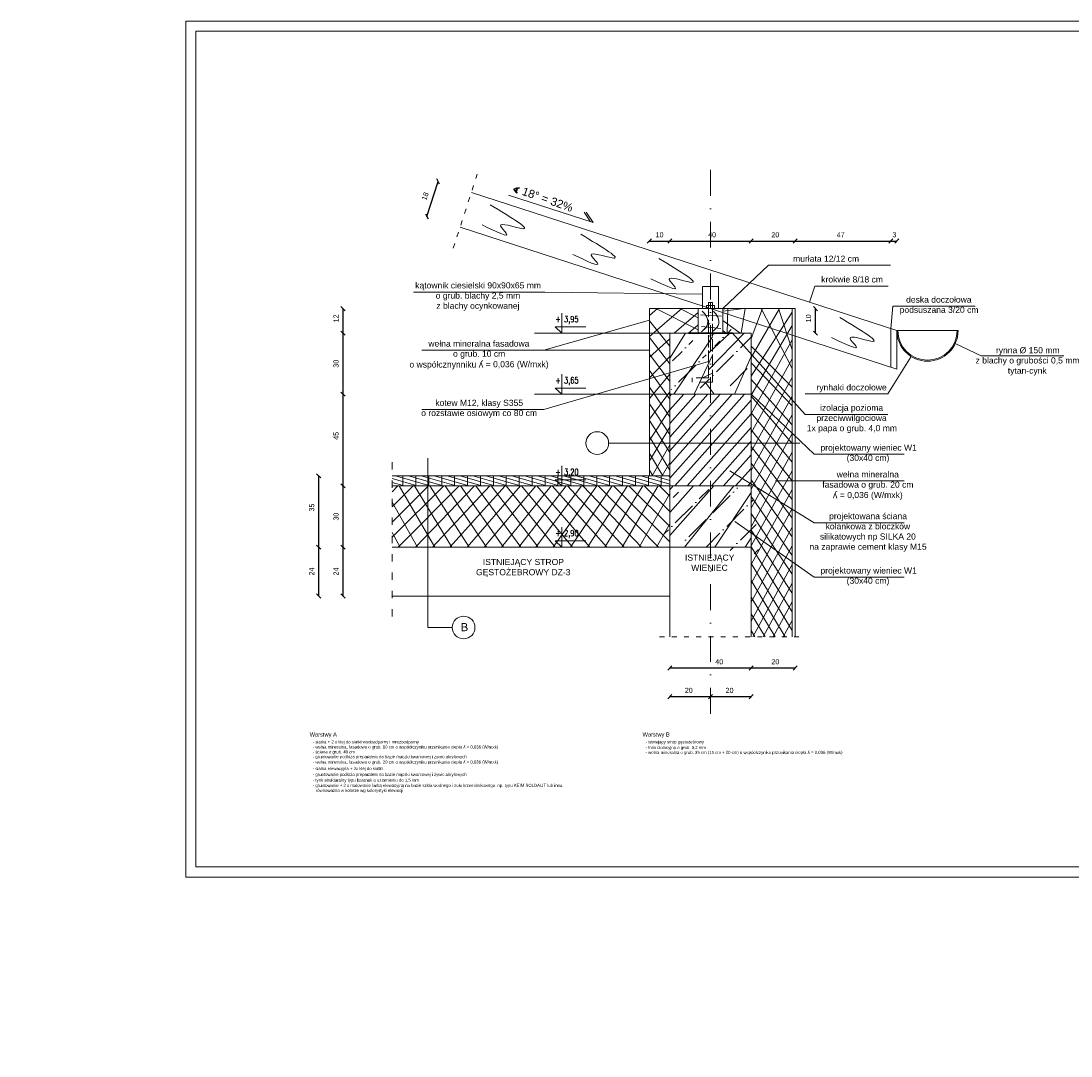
# Model space of a CAD drawing. Header units: millimetres. Extents: x 6197 to 108098, y 4257 to 29730.
# Tile 131 of 148: x 43193 to 48346, y 8067 to 13145. Entities that reach past the tile are written whole.
import ezdxf

# ---------------------------------------------------------------- set-up
doc = ezdxf.new("R2010")
doc.units = ezdxf.units.MM
for name, pattern in [('ACAD_ISO02W100', [15, 12, -3]), ('ACAD_ISO03W100', [30, 12, -18]), ('DASHDOTX2', [50.8, 25.4, -12.7, 0, -12.7])]:
    doc.linetypes.add(name, pattern=pattern)
doc.layers.add('&_opisy_100', color=51, linetype='Continuous', lineweight=20)
doc.layers.add('R-TAB', color=1, linetype='Continuous')
doc.styles.add('Romans', font='romans.shx', dxfattribs={"width": 0.75})
doc.styles.get("Standard").update_dxf_attribs({"font": 'arial.ttf'})
doc.dimstyles.new('ISO-25', dxfattribs={"dimtxt": 2.5, "dimasz": 2.5, "dimexe": 1.25, "dimexo": 0.625, "dimtad": 1, "dimtxsty": 'Standard', "dimcen": 2.5, "dimadec": 0, "dimazin": 0, "dimtfac": 1, "dimtmove": 0, "dimatfit": 3, "dimfxl": 1, "dimarcsym": 0})
pattern_1 = [(45, (-1177872385.453915, -935728447.324903), (-67.35192090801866, 67.35192090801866), []), (45, (-1177872318.101965, -935728447.324903), (-67.35192090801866, 67.35192090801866), [119.0625, -23.8125, 0, -23.8125])]
pattern_2 = [(45, (-1177872385.453915, -935728447.324903), (-44.90128060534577, 44.90128060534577), []), (135, (-1177872385.453915, -935728447.324903), (-44.90128060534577, -44.90128060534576), [])]

# ---------------------------------------------------------------- blocks, each defined once
blk = doc.blocks.new('_Oblique')
at = {"color": 0, "linetype": 'ByBlock', "lineweight": -2}
blk.add_line((-0.5, -0.5), (0.5, 0.5), dxfattribs=at)
blk = doc.blocks.new('*D1504')
at = {"color": 0, "lineweight": -2, "transparency": 16777216}
blk.add_line((44772.92772951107, 10323.81910585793), (44772.92772951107, 10563.81910585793), dxfattribs=at)
at = {"layer": 'Defpoints', "color": 0, "transparency": 16777216}
for p in [(44772.92772951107, 10563.81910585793), (45013.63304510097, 10563.81910585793), (45013.63304510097, 10323.81910585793)]:
    blk.add_point(p, dxfattribs=at)
at = {"color": 0, "lineweight": -2, "transparency": 16777216, "xscale": 20, "yscale": 20, "zscale": 20}
for p, rotation in [((44772.92772951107, 10563.81910585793), 90), ((44772.92772951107, 10323.81910585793), 270)]:
    blk.add_blockref('_Oblique', p, dxfattribs=dict(at, rotation=rotation))
at = {"color": 0, "lineweight": 20, "transparency": 16777216, "insert": (44738.74695124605, 10443.81910573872), "char_height": 25, "attachment_point": 5, "rotation": 90}
blk.add_mtext('24', dxfattribs=at)
blk = doc.blocks.new('*D1459')
at = {"color": 0, "lineweight": -2, "transparency": 16777216}
blk.add_line((44772.92773189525, 10563.81910585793), (44772.92773189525, 10863.81910585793), dxfattribs=at)
at = {"layer": 'Defpoints', "color": 0, "transparency": 16777216}
for p in [(44772.92773189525, 10863.81910585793), (45013.63304510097, 10863.81910585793), (45013.63304510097, 10563.81910585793)]:
    blk.add_point(p, dxfattribs=at)
at = {"color": 0, "lineweight": -2, "transparency": 16777216, "xscale": 20, "yscale": 20, "zscale": 20}
for p, rotation in [((44772.92773189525, 10863.81910585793), 90), ((44772.92773189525, 10563.81910585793), 270)]:
    blk.add_blockref('_Oblique', p, dxfattribs=dict(at, rotation=rotation))
at = {"color": 0, "lineweight": 20, "transparency": 16777216, "insert": (44738.74695124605, 10713.57314443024), "char_height": 25, "attachment_point": 5, "rotation": 90}
blk.add_mtext('30', dxfattribs=at)
blk = doc.blocks.new('*D1460')
at = {"color": 0, "lineweight": -2, "transparency": 16777216}
blk.add_line((44772.92773714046, 10863.81910347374), (44772.92773714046, 11313.81910585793), dxfattribs=at)
at = {"layer": 'Defpoints', "color": 0, "transparency": 16777216}
for p in [(44772.92773714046, 11313.81910585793), (46376.4961432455, 11313.81910585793), (45013.63304748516, 10863.81910347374)]:
    blk.add_point(p, dxfattribs=at)
at = {"color": 0, "lineweight": -2, "transparency": 16777216, "xscale": 20, "yscale": 20, "zscale": 20}
for p, rotation in [((44772.92773714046, 11313.81910585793), 90), ((44772.92773714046, 10863.81910347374), 270)]:
    blk.add_blockref('_Oblique', p, dxfattribs=dict(at, rotation=rotation))
at = {"color": 0, "lineweight": 20, "transparency": 16777216, "insert": (44738.74695363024, 11109.61451303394), "char_height": 25, "attachment_point": 5, "rotation": 90}
blk.add_mtext('45', dxfattribs=at)
blk = doc.blocks.new('*D1461')
at = {"color": 0, "lineweight": -2, "transparency": 16777216}
blk.add_line((44772.92773404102, 11313.81911086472), (44772.92773404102, 11613.81910573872), dxfattribs=at)
at = {"layer": 'Defpoints', "color": 0, "transparency": 16777216}
for p in [(44772.92773404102, 11613.81910573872), (46376.4961432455, 11613.81910573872), (46376.4961432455, 11313.81911086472)]:
    blk.add_point(p, dxfattribs=at)
at = {"color": 0, "lineweight": -2, "transparency": 16777216, "xscale": 20, "yscale": 20, "zscale": 20}
for p, rotation in [((44772.92773404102, 11613.81910573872), 90), ((44772.92773404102, 11313.81911086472), 270)]:
    blk.add_blockref('_Oblique', p, dxfattribs=dict(at, rotation=rotation))
at = {"color": 0, "lineweight": 20, "transparency": 16777216, "insert": (44738.74695148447, 11463.57314943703), "char_height": 25, "attachment_point": 5, "rotation": 90}
blk.add_mtext('30', dxfattribs=at)
blk = doc.blocks.new('*D1462')
at = {"color": 0, "lineweight": -2, "transparency": 16777216}
blk.add_line((44772.92773690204, 11613.81910573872), (44772.92773690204, 11733.81910585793), dxfattribs=at)
at = {"layer": 'Defpoints', "color": 0, "transparency": 16777216}
for p in [(44772.92773690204, 11733.81910585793), (46276.4961432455, 11733.81910585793), (46376.4961432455, 11613.81910573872)]:
    blk.add_point(p, dxfattribs=at)
at = {"color": 0, "lineweight": -2, "transparency": 16777216, "xscale": 20, "yscale": 20, "zscale": 20}
for p, rotation in [((44772.92773690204, 11733.81910585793), 90), ((44772.92773690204, 11613.81910573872), 270)]:
    blk.add_blockref('_Oblique', p, dxfattribs=dict(at, rotation=rotation))
at = {"color": 0, "lineweight": 20, "transparency": 16777216, "insert": (44738.74695148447, 11686.13926827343), "char_height": 25, "attachment_point": 5, "rotation": 90}
blk.add_mtext('12', dxfattribs=at)
blk = doc.blocks.new('*D1463')
at = {"color": 0, "lineweight": -2, "transparency": 16777216}
blk.add_line((44653.6033302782, 10323.81910597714), (44653.6033302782, 10563.81910585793), dxfattribs=at)
at = {"layer": 'Defpoints', "color": 0, "transparency": 16777216}
for p in [(44653.6033302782, 10563.81910585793), (45013.63304510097, 10563.81910585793), (45013.63304510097, 10323.81910597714)]:
    blk.add_point(p, dxfattribs=at)
at = {"color": 0, "lineweight": -2, "transparency": 16777216, "xscale": 20, "yscale": 20, "zscale": 20}
for p, rotation in [((44653.6033302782, 10563.81910585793), 90), ((44653.6033302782, 10323.81910597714), 270)]:
    blk.add_blockref('_Oblique', p, dxfattribs=dict(at, rotation=rotation))
at = {"color": 0, "lineweight": 20, "transparency": 16777216, "insert": (44619.42255010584, 10443.81910573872), "char_height": 25, "attachment_point": 5, "rotation": 90}
blk.add_mtext('24', dxfattribs=at)
blk = doc.blocks.new('*D1464')
at = {"color": 0, "lineweight": -2, "transparency": 16777216}
blk.add_line((44653.6033340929, 10563.81910585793), (44653.6033340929, 10913.81910585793), dxfattribs=at)
at = {"layer": 'Defpoints', "color": 0, "transparency": 16777216}
for p in [(44653.6033340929, 10913.81910585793), (45013.63304510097, 10913.81910585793), (45013.63304510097, 10563.81910585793)]:
    blk.add_point(p, dxfattribs=at)
at = {"color": 0, "lineweight": -2, "transparency": 16777216, "xscale": 20, "yscale": 20, "zscale": 20}
for p, rotation in [((44653.6033340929, 10913.81910585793), 90), ((44653.6033340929, 10563.81910585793), 270)]:
    blk.add_blockref('_Oblique', p, dxfattribs=dict(at, rotation=rotation))
at = {"color": 0, "lineweight": 20, "transparency": 16777216, "insert": (44619.42255010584, 10757.79537867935), "char_height": 25, "attachment_point": 5, "rotation": 90}
blk.add_mtext('35', dxfattribs=at)
blk = doc.blocks.new('*D1505')
at = {"color": 0, "lineweight": -2, "transparency": 16777216}
blk.add_line((45183.69552703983, 12186.36745887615), (45239.31858607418, 12357.55763202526), dxfattribs=at)
at = {"layer": 'Defpoints', "color": 0, "transparency": 16777216}
for p in [(45239.31858607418, 12357.55763202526), (45402.965426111, 12304.38555049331), (45347.34236707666, 12133.1953773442)]:
    blk.add_point(p, dxfattribs=at)
at = {"color": 0, "lineweight": -2, "transparency": 16777216, "xscale": 20, "yscale": 20, "zscale": 20}
for p, rotation in [((45239.31858607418, 12357.55763202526), 72.00000000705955), ((45183.69552703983, 12186.36745887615), 252.0000000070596)]:
    blk.add_blockref('_Oblique', p, dxfattribs=dict(at, rotation=rotation))
at = {"color": 0, "lineweight": 20, "transparency": 16777216, "insert": (45176.02853240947, 12285.30299770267), "char_height": 25, "attachment_point": 5, "rotation": 72.00000000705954}
blk.add_mtext('18', dxfattribs=at)
blk = doc.blocks.new('*D1465')
at = {"color": 0, "lineweight": -2, "transparency": 16777216}
blk.add_line((46276.49614324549, 12065.55564641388), (46376.49614324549, 12065.55564641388), dxfattribs=at)
at = {"layer": 'Defpoints', "color": 0, "transparency": 16777216}
for p in [(46376.49614324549, 12065.55564641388), (46276.49614324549, 11677.26643990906), (46376.49614324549, 11557.26643978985)]:
    blk.add_point(p, dxfattribs=at)
at = {"color": 0, "lineweight": -2, "transparency": 16777216, "xscale": 20, "yscale": 20, "zscale": 20, "rotation": 180}
blk.add_blockref('_Oblique', (46276.49614324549, 12065.55564641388), dxfattribs=at)
at = {"color": 0, "lineweight": -2, "transparency": 16777216, "xscale": 20, "yscale": 20, "zscale": 20}
blk.add_blockref('_Oblique', (46376.49614324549, 12065.55564641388), dxfattribs=at)
at = {"color": 0, "lineweight": 20, "transparency": 16777216, "insert": (46326.49614324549, 12096.08435701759), "char_height": 25, "attachment_point": 5}
blk.add_mtext('10', dxfattribs=at)
blk = doc.blocks.new('*D1466')
at = {"color": 0, "lineweight": -2, "transparency": 16777216}
blk.add_line((46376.49614324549, 12065.55564641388), (46776.49614324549, 12065.55564641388), dxfattribs=at)
at = {"layer": 'Defpoints', "color": 0, "transparency": 16777216}
for p in [(46776.49614324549, 12065.55564641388), (46376.49614324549, 11557.26643990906), (46776.49614324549, 11557.26643978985)]:
    blk.add_point(p, dxfattribs=at)
at = {"color": 0, "lineweight": -2, "transparency": 16777216, "xscale": 20, "yscale": 20, "zscale": 20, "rotation": 180}
blk.add_blockref('_Oblique', (46376.49614324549, 12065.55564641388), dxfattribs=at)
at = {"color": 0, "lineweight": -2, "transparency": 16777216, "xscale": 20, "yscale": 20, "zscale": 20}
blk.add_blockref('_Oblique', (46776.49614324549, 12065.55564641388), dxfattribs=at)
at = {"color": 0, "lineweight": 20, "transparency": 16777216, "insert": (46584.29061164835, 12096.08435701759), "char_height": 25, "width": 33.3731241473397, "attachment_point": 5}
blk.add_mtext('40', dxfattribs=at)
blk = doc.blocks.new('*D1467')
at = {"color": 0, "lineweight": -2, "transparency": 16777216}
blk.add_line((46776.49614324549, 12065.55564641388), (46991.49614324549, 12065.55564641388), dxfattribs=at)
at = {"layer": 'Defpoints', "color": 0, "transparency": 16777216}
for p in [(46991.49614324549, 12065.55564641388), (46991.49614324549, 11677.26643990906), (46776.49614324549, 11557.26643990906)]:
    blk.add_point(p, dxfattribs=at)
at = {"color": 0, "lineweight": -2, "transparency": 16777216, "xscale": 20, "yscale": 20, "zscale": 20, "rotation": 180}
blk.add_blockref('_Oblique', (46776.49614324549, 12065.55564641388), dxfattribs=at)
at = {"color": 0, "lineweight": -2, "transparency": 16777216, "xscale": 20, "yscale": 20, "zscale": 20}
blk.add_blockref('_Oblique', (46991.49614324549, 12065.55564641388), dxfattribs=at)
at = {"color": 0, "lineweight": 20, "transparency": 16777216, "insert": (46894.61210312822, 12096.08435701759), "char_height": 25, "width": 33.3731241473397, "attachment_point": 5}
blk.add_mtext('20', dxfattribs=at)
blk = doc.blocks.new('*D1468')
at = {"color": 0, "lineweight": -2, "transparency": 16777216}
blk.add_line((46991.49614324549, 12065.55564641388), (47461.49614324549, 12065.55564641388), dxfattribs=at)
at = {"layer": 'Defpoints', "color": 0, "transparency": 16777216}
for p in [(47461.49614324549, 12065.55564641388), (46991.49614324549, 11677.26643990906), (47461.49614324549, 11578.97570919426)]:
    blk.add_point(p, dxfattribs=at)
at = {"color": 0, "lineweight": -2, "transparency": 16777216, "xscale": 20, "yscale": 20, "zscale": 20, "rotation": 180}
blk.add_blockref('_Oblique', (46991.49614324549, 12065.55564641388), dxfattribs=at)
at = {"color": 0, "lineweight": -2, "transparency": 16777216, "xscale": 20, "yscale": 20, "zscale": 20}
blk.add_blockref('_Oblique', (47461.49614324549, 12065.55564641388), dxfattribs=at)
at = {"color": 0, "lineweight": 20, "transparency": 16777216, "insert": (47215.29659547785, 12096.08435701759), "char_height": 25, "width": 33.3731241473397, "attachment_point": 5}
blk.add_mtext('47', dxfattribs=at)
blk = doc.blocks.new('*D1469')
at = {"color": 0, "lineweight": -2, "transparency": 16777216}
blk.add_line((47461.49614324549, 12065.55564641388), (47491.49614324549, 12065.55564641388), dxfattribs=at)
at = {"layer": 'Defpoints', "color": 0, "transparency": 16777216}
for p in [(47491.49614324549, 12065.55564641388), (47461.49614324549, 11578.97570919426), (47491.49614324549, 11569.22811829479)]:
    blk.add_point(p, dxfattribs=at)
at = {"color": 0, "lineweight": -2, "transparency": 16777216, "xscale": 20, "yscale": 20, "zscale": 20, "rotation": 180}
blk.add_blockref('_Oblique', (47461.49614324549, 12065.55564641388), dxfattribs=at)
at = {"color": 0, "lineweight": -2, "transparency": 16777216, "xscale": 20, "yscale": 20, "zscale": 20}
blk.add_blockref('_Oblique', (47491.49614324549, 12065.55564641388), dxfattribs=at)
at = {"color": 0, "lineweight": 20, "transparency": 16777216, "insert": (47479.17642536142, 12096.08435701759), "char_height": 25, "width": 33.3731241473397, "attachment_point": 5}
blk.add_mtext('3', dxfattribs=at)
blk = doc.blocks.new('*D1470')
at = {"color": 0, "lineweight": -2, "transparency": 16777216}
blk.add_line((47091.58604803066, 11613.81910585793), (47091.58604803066, 11733.81910585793), dxfattribs=at)
at = {"layer": 'Defpoints', "color": 0, "transparency": 16777216}
for p in [(46636.4961432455, 11733.81910585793), (47091.58604803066, 11733.81910585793), (46636.78602423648, 11613.81910585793)]:
    blk.add_point(p, dxfattribs=at)
at = {"color": 0, "lineweight": -2, "transparency": 16777216, "xscale": 20, "yscale": 20, "zscale": 20}
for p, rotation in [((47091.58604803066, 11733.81910585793), 90), ((47091.58604803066, 11613.81910585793), 270)]:
    blk.add_blockref('_Oblique', p, dxfattribs=dict(at, rotation=rotation))
at = {"color": 0, "lineweight": 20, "transparency": 16777216, "insert": (47057.40525975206, 11686.13926827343), "char_height": 25, "attachment_point": 5, "rotation": 90}
blk.add_mtext('10', dxfattribs=at)
blk = doc.blocks.new('*D1471')
at = {"color": 0, "lineweight": -2, "transparency": 16777216}
blk.add_line((46376.49614324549, 9970.659992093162), (46776.49614324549, 9970.659992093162), dxfattribs=at)
at = {"layer": 'Defpoints', "color": 0, "transparency": 16777216}
for p in [(46376.49614324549, 10123.81910585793), (46776.49614324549, 10123.81910573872), (46776.49614324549, 9970.659992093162)]:
    blk.add_point(p, dxfattribs=at)
at = {"color": 0, "lineweight": -2, "transparency": 16777216, "xscale": 20, "yscale": 20, "zscale": 20, "rotation": 180}
blk.add_blockref('_Oblique', (46376.49614324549, 9970.659992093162), dxfattribs=at)
at = {"color": 0, "lineweight": -2, "transparency": 16777216, "xscale": 20, "yscale": 20, "zscale": 20}
blk.add_blockref('_Oblique', (46776.49614324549, 9970.659992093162), dxfattribs=at)
at = {"color": 0, "lineweight": 20, "transparency": 16777216, "insert": (46619.33378066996, 10001.18870269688), "char_height": 25, "width": 33.3731241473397, "attachment_point": 5}
blk.add_mtext('40', dxfattribs=at)
blk = doc.blocks.new('*D1472')
at = {"color": 0, "lineweight": -2, "transparency": 16777216}
blk.add_line((46776.49614324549, 9970.659992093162), (46991.49614324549, 9970.659992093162), dxfattribs=at)
at = {"layer": 'Defpoints', "color": 0, "transparency": 16777216}
for p in [(46776.49614324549, 10123.81910585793), (46991.49614324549, 10123.81910585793), (46991.49614324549, 9970.659992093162)]:
    blk.add_point(p, dxfattribs=at)
at = {"color": 0, "lineweight": -2, "transparency": 16777216, "xscale": 20, "yscale": 20, "zscale": 20, "rotation": 180}
blk.add_blockref('_Oblique', (46776.49614324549, 9970.659992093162), dxfattribs=at)
at = {"color": 0, "lineweight": -2, "transparency": 16777216, "xscale": 20, "yscale": 20, "zscale": 20}
blk.add_blockref('_Oblique', (46991.49614324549, 9970.659992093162), dxfattribs=at)
at = {"color": 0, "lineweight": 20, "transparency": 16777216, "insert": (46894.61210312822, 10001.18870269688), "char_height": 25, "width": 33.3731241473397, "attachment_point": 5}
blk.add_mtext('20', dxfattribs=at)
blk = doc.blocks.new('*D1502')
at = {"color": 0, "lineweight": -2, "transparency": 16777216}
blk.add_line((46376.49614324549, 9830.108426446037), (46576.49614324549, 9830.108426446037), dxfattribs=at)
at = {"layer": 'Defpoints', "color": 0, "transparency": 16777216}
for p in [(46576.49614324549, 10123.81910585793), (46376.49614324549, 9983.2675402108), (46576.49614324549, 9830.108426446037)]:
    blk.add_point(p, dxfattribs=at)
at = {"color": 0, "lineweight": -2, "transparency": 16777216, "xscale": 20, "yscale": 20, "zscale": 20, "rotation": 180}
blk.add_blockref('_Oblique', (46376.49614324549, 9830.108426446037), dxfattribs=at)
at = {"color": 0, "lineweight": -2, "transparency": 16777216, "xscale": 20, "yscale": 20, "zscale": 20}
blk.add_blockref('_Oblique', (46576.49614324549, 9830.108426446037), dxfattribs=at)
at = {"color": 0, "lineweight": 20, "transparency": 16777216, "insert": (46469.9550186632, 9860.63713704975), "char_height": 25, "width": 33.3731241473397, "attachment_point": 5}
blk.add_mtext('20', dxfattribs=at)
blk = doc.blocks.new('*D1503')
at = {"color": 0, "lineweight": -2, "transparency": 16777216}
blk.add_line((46576.49614324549, 9830.108426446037), (46776.49614324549, 9830.108426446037), dxfattribs=at)
at = {"layer": 'Defpoints', "color": 0, "transparency": 16777216}
for p in [(46776.49614324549, 10123.81910585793), (46576.49614324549, 9983.2675402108), (46776.49614324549, 9830.108426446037)]:
    blk.add_point(p, dxfattribs=at)
at = {"color": 0, "lineweight": -2, "transparency": 16777216, "xscale": 20, "yscale": 20, "zscale": 20, "rotation": 180}
blk.add_blockref('_Oblique', (46576.49614324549, 9830.108426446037), dxfattribs=at)
at = {"color": 0, "lineweight": -2, "transparency": 16777216, "xscale": 20, "yscale": 20, "zscale": 20}
blk.add_blockref('_Oblique', (46776.49614324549, 9830.108426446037), dxfattribs=at)
at = {"color": 0, "lineweight": 20, "transparency": 16777216, "insert": (46669.9550186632, 9860.63713704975), "char_height": 25, "width": 33.3731241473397, "attachment_point": 5}
blk.add_mtext('20', dxfattribs=at)

msp = doc.modelspace()

# ---------------------------------------------------------------- hatches: boundary and pattern name
at = {"lineweight": 20}
h = msp.add_hatch(dxfattribs=at)
h.set_pattern_fill('ANSI37', color=256, scale=20, style=0)
h.set_pattern_definition(pattern_2)
h.paths.add_polyline_path([(46376.49614324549, 11613.81910585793), (46516.49614324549, 11613.81910585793), (46516.49614324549, 11733.81910585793), (46276.49614324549, 11733.81910585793), (46276.49614324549, 10913.81910585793), (46376.49614324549, 10913.81910585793)])
h.paths.add_polyline_path([(46976.49614324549, 11733.81910585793), (46636.49614324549, 11733.81910585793), (46636.49614324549, 11714.32392405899), (46976.49614324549, 11603.85122739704)])
h.paths.add_polyline_path([(46636.49614324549, 11714.32392405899), (46636.49614324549, 11613.81910585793), (46776.49614324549, 11613.81910585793), (46776.49614324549, 10123.81910585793), (46976.49614324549, 10123.81910585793), (46976.49614324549, 11603.85122739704)])
h = msp.add_hatch(dxfattribs=at)
h.set_pattern_fill('ANSI35', color=256, scale=15, style=0)
h.set_pattern_definition(pattern_1)
h.paths.add_polyline_path([(46776.49614324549, 11613.81910585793), (46586.49614324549, 11613.81910585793), (46586.49614324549, 11373.81910585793), (46486.49614324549, 11373.81910585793), (46486.49614324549, 11393.81910585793), (46566.49614324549, 11393.81910597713), (46566.49614324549, 11613.81910585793), (46376.49614324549, 11613.81910585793), (46376.49614324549, 11313.81910585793), (46776.49614324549, 11313.81910585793)])
h = msp.add_hatch(dxfattribs=at)
h.set_pattern_fill('ANSI31', color=256, scale=12, style=0)
h.set_pattern_definition([(45, (-1177872385.453915, -935728447.324903), (-26.94076836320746, 26.94076836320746), [])])
h.paths.add_polyline_path([(46776.49614324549, 11313.81910585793), (46376.49614324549, 11313.81910585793), (46376.49614324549, 10863.81910573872), (46776.49614324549, 10863.81910573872)])
h = msp.add_hatch(dxfattribs=at)
h.set_pattern_fill('ANSI37', color=256, scale=15, style=0)
h.set_pattern_definition([(45, (-1177872385.453915, -935728447.324903), (-33.67596045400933, 33.67596045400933), []), (135, (-1177872385.453915, -935728447.324903), (-33.67596045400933, -33.67596045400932), [])])
h.paths.add_polyline_path([(46376.49614324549, 10913.81910585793), (45013.63304510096, 10913.81910585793), (45013.63304510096, 10863.81910585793), (46376.49614324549, 10863.81910573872)])
h = msp.add_hatch(dxfattribs=at)
h.set_pattern_fill('ANSI37', color=256, scale=20, style=0)
h.set_pattern_definition(pattern_2)
h.paths.add_polyline_path([(46376.49614324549, 10863.81910573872), (45013.63304510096, 10863.81910585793), (45013.63304510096, 10563.81910585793), (46376.49614324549, 10563.81910585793)])
h = msp.add_hatch(dxfattribs=at)
h.set_pattern_fill('ANSI35', color=256, scale=15, style=0)
h.set_pattern_definition(pattern_1)
h.paths.add_polyline_path([(46776.49614324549, 10863.81910573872), (46376.49614324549, 10863.81910573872), (46376.49614324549, 10563.81910585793), (46776.49614324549, 10563.81910585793)])

# ---------------------------------------------------------------- linework, layer by layer
at = {"layer": '&_opisy_100', "color": 0}
for points in [[(45846.88472309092, 11711.81293832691), (45846.88472309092, 11613.81910573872), (45814.75843372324, 11643.88530027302), (45964.50023975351, 11643.88530027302)], [(45846.88472309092, 11411.81294345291), (45846.88472309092, 11313.81911086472), (45814.75843372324, 11343.88530539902), (45964.50023975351, 11343.88530539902)], [(45846.88472309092, 10961.81293844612), (45846.88472309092, 10863.81910585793), (45814.75843372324, 10893.88530039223), (45964.50023975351, 10893.88530039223)], [(45846.88472309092, 10661.81293844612), (45846.88472309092, 10563.81910585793), (45814.75843372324, 10593.88530039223), (45964.50023975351, 10593.88530039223)]]:
    msp.add_lwpolyline(points, dxfattribs=at)
at = {"color": 3, "lineweight": 20}
for p, q in [((44000.95057954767, 13145.02645921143), (44000.95057954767, 8945.026459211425)), ((49940.95057954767, 13145.02645921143), (44000.95057954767, 13145.02645921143))]:
    msp.add_line(p, q, dxfattribs=at)
at = {"lineweight": 20}
for p, q in [((44050.95057954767, 13095.02645921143), (44050.95057954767, 8995.026459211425)), ((44050.95057954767, 13095.02645921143), (49890.95057954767, 13095.02645921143)), ((45402.96542611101, 12304.3855502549), (47491.49614324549, 11625.78078424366)), ((45347.34236707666, 12133.19537734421), (47491.49614324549, 11436.5175838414)), ((46861.79739012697, 11946.38836931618), (46636.49614324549, 11733.81910585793)), ((46861.79739012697, 11946.38836931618), (47460.03804173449, 11946.38836931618)), ((45119.16837110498, 11814.27719342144), (45763.01863756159, 11814.27719342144)), ((45763.01863756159, 11814.27719342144), (46536.49614324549, 11805.23110794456)), ((46536.49614324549, 11841.67643844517), (46616.49614324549, 11841.67643844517)), ((46536.49614324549, 11733.81910585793), (46536.49614324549, 11840.93710898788)), ((46536.49614324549, 11840.93710898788), (46536.49614324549, 11805.23110794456)), ((46616.49614324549, 11733.81910585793), (46616.49614324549, 11841.67643832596)), ((47088.02885832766, 11844.80808782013), (47062.18604626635, 11765.27209054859)), ((47088.02885832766, 11844.80808782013), (47449.06586399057, 11844.80808782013)), ((46566.49614324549, 11733.81910573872), (46566.49614324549, 11763.81910597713)), ((46566.49614324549, 11748.81910585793), (46566.49614324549, 11763.81910585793)), ((46566.49614324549, 11763.81910585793), (46586.49614324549, 11763.81910585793)), ((46576.49614324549, 11733.81910585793), (46576.49614324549, 11763.81910597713)), ((46586.49614324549, 11733.81910585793), (46586.49614324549, 11763.81910597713)), ((46276.49614324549, 11733.81910585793), (46991.49614324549, 11733.81910585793)), ((46276.49614324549, 10913.81910585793), (46276.49614324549, 11733.81910585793)), ((46636.49614324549, 11733.81910585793), (46516.49614324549, 11733.81910585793)), ((46516.49614324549, 11733.81910585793), (46516.49614324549, 11613.81910597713)), ((46516.49614324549, 11733.81910585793), (46556.49614324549, 11733.81910585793)), ((46527.69311990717, 11703.20669733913), (46629.84312643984, 11696.58680259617)), ((46556.49614324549, 11733.81910585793), (46556.49614324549, 11748.81910585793)), ((46556.49614324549, 11748.81910585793), (46586.49614324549, 11748.81910585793)), ((46566.49614324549, 11733.81910585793), (46556.49614324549, 11733.81910585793)), ((46566.49614324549, 11718.81910585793), (46566.49614324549, 11733.81910585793)), ((46586.49614324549, 11748.81910585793), (46596.49614324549, 11748.81910585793)), ((46596.49614324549, 11748.81910585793), (46596.49614324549, 11733.81910585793)), ((46636.49614324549, 11613.81910585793), (46636.49614324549, 11733.81910585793)), ((46976.49614324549, 10123.81910585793), (46976.49614324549, 11733.81910585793)), ((46991.49614324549, 10123.81910585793), (46991.49614324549, 11733.81910585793)), ((47470.55705156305, 11745.79246806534), (47461.49614324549, 11635.52837514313)), ((47470.55705156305, 11745.79246806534), (47875.8633951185, 11745.79246806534)), ((45758.01193680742, 11530.09781312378), (46276.49614324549, 11677.26643990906)), ((46376.49614324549, 11613.81910573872), (45712.18906631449, 11613.81910573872)), ((46376.49614324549, 10123.81910585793), (46376.49614324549, 11613.81910573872)), ((46376.49614324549, 11613.81910585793), (46776.49614324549, 11613.81910585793)), ((46516.49614324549, 11613.81910597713), (46636.49614324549, 11613.81910585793)), ((46531.87632431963, 11645.36877476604), (46627.75113835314, 11635.61317419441)), ((47041.71960773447, 11215.20356237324), (46685.25448813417, 11613.81910585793)), ((46776.49614324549, 10123.81910585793), (46776.49614324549, 11613.81910573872)), ((47461.49614324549, 11635.52837514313), (47461.49614324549, 11446.26517474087)), ((47491.49614324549, 11625.78078424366), (47491.49614324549, 11436.5175838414)), ((47491.49614324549, 11625.78078424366), (47791.49614324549, 11625.78078424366)), ((47905.61343255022, 11501.91185151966), (47777.30234327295, 11562.08874380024)), ((45159.77128519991, 11530.09781312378), (45758.01193680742, 11530.09781312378)), ((45758.01193680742, 11530.09781312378), (46276.49614324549, 11530.09781324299)), ((47447.02595128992, 11315.13476514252), (47561.90319361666, 11498.63927888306)), ((47905.61343255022, 11501.91185151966), (48310.91977610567, 11501.91185151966)), ((45758.01193680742, 11239.39906775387), (46566.49614324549, 11473.67872654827)), ((46376.49614324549, 11313.81911086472), (45712.18906631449, 11313.81911086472)), ((46376.49614324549, 11313.81910585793), (46776.49614324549, 11313.81910585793)), ((47085.29236879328, 11019.36418926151), (46776.49614324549, 11313.81910585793)), ((47041.71960773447, 11315.13476514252), (47447.02595128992, 11315.13476514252)), ((45159.77128519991, 11239.39906775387), (45758.01193680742, 11239.39906775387)), ((47041.71960773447, 11215.20356237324), (47447.02595128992, 11215.20356237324)), ((46076.51929869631, 11074.22799014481), (47015.22128214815, 11074.22799014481)), ((45188.64426460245, 10999.57677494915), (45188.64426460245, 10169.36895596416)), ((47085.29236879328, 11019.36418926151), (47527.78560318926, 11019.36418926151)), ((47085.29236879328, 10683.54200398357), (46671.82506337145, 10938.76685797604)), ((45013.63304510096, 10913.81910585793), (46376.49614324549, 10913.81910585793)), ((47085.29236879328, 10888.37268840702), (46895.75573029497, 10888.37268840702)), ((47085.29236879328, 10888.37268840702), (47527.78560318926, 10888.37268840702)), ((45013.63304510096, 10863.81910585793), (46776.49614324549, 10863.81910573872)), ((47085.29236879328, 10416.50209473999), (46695.59214320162, 10688.97142719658)), ((47085.29236879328, 10683.54200398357), (47527.78560318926, 10683.54200398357)), ((45013.63304510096, 10563.81910585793), (46776.49614324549, 10563.81910585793)), ((47085.29236879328, 10416.50209473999), (47527.78560318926, 10416.50209473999)), ((45013.63304510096, 10323.81910585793), (46376.49614324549, 10323.81910585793)), ((45188.64426460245, 10169.36895596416), (45309.42299952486, 10169.36895596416)), ((44050.95057954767, 8995.026459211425), (49890.95057954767, 8995.026459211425)), ((44000.95057954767, 8945.026459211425), (49940.95057954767, 8945.026459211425))]:
    msp.add_line(p, q, dxfattribs=at)
at = {"linetype": 'DASHDOTX2', "lineweight": 20, "ltscale": 5}
msp.add_line((46576.49614324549, 9746.331479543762), (46576.49614324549, 12434.1318685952), dxfattribs=at)
at = {"linetype": 'ACAD_ISO03W100', "lineweight": 20, "ltscale": 2}
for p, q in [((45313.72915401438, 12029.74454473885), (45432.03484477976, 12393.85202204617)), ((46326.49614324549, 10123.81910585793), (47041.49614324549, 10123.81910585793))]:
    msp.add_line(p, q, dxfattribs=at)
at = {"lineweight": 30}
for p, q in [((45610.84442272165, 12320.39858924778), (45638.45184793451, 12327.10578095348)), ((45610.84442272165, 12320.39858924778), (45628.20136585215, 12300.71670162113)), ((46469.16883244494, 11613.81910585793), (46685.25448813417, 11613.81910585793))]:
    msp.add_line(p, q, dxfattribs=at)
at = {"lineweight": 0}
for p, q in [((45999.85825648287, 12156.26152991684), (45584.85825648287, 12291.10320400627)), ((45987.19374814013, 12160.37647795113), (45957.11017861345, 12206.8362088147)), ((45999.85825648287, 12156.26152991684), (45967.11017861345, 12206.8362088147))]:
    msp.add_line(p, q, dxfattribs=at)
at = {"linetype": 'ACAD_ISO02W100', "lineweight": 20, "ltscale": 5}
for p, q in [((46566.49614324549, 11393.81910597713), (46566.49614324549, 11733.81910597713)), ((46586.49614324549, 11373.81910585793), (46586.49614324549, 11733.81910597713))]:
    msp.add_line(p, q, dxfattribs=at)
at = {"linetype": 'ACAD_ISO03W100', "lineweight": 20, "ltscale": 5}
for p, q in [((46486.49614324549, 11373.81910585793), (46486.49614324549, 11393.81910585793)), ((46566.49614324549, 11393.81910597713), (46486.49614324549, 11393.81910585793)), ((46586.49614324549, 11373.81910585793), (46486.49614324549, 11373.81910585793))]:
    msp.add_line(p, q, dxfattribs=at)
at = {"linetype": 'ACAD_ISO03W100', "lineweight": 20, "ltscale": 3}
msp.add_line((45013.63304510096, 10223.81910585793), (45013.63304510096, 11018.81910585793), dxfattribs=at)
at = {"lineweight": 20}
for centre in [(46020.87886085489, 11074.22799014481), (45365.06343736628, 10169.36895596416)]:
    msp.add_circle(centre, 55.64043779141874, dxfattribs=at)
at = {"lineweight": 30}
msp.add_arc((45610.84442272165, 12320.39858924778), 16.09959030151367, 296.8368066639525, 26.83682193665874, dxfattribs=at)
at = {"lineweight": 20}
for centre, radius, start, end in [((47641.49614324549, 11625.78078424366), 150, 180, 0), ((47641.49614300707, 11625.82279800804), 145.0847392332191, 180.0165905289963, 359.9834094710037)]:
    msp.add_arc(centre, radius, start, end, dxfattribs=at)
for points in [[(45455.28811492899, 12144.1549147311), (45574.36648573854, 12104.48657237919), (45546.01440944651, 12139.90476118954), (45648.08127202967, 12127.15411853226), (45494.98075952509, 12243.32540642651)], [(45900.41427006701, 11999.64914857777), (46019.49264087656, 11959.98080622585), (45991.14056458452, 11995.3989950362), (46093.20742716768, 11982.64835237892), (45940.10691466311, 12098.81964027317)], [(46282.89788975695, 11880.64448570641), (46401.9762605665, 11840.97614335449), (46373.62418427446, 11876.39433216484), (46475.69104685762, 11863.64368950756), (46322.59053435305, 11979.81497740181)], [(46536.06030073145, 11720.97612535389), (46558.0238605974, 11692.40564715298), (46559.41877665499, 11650.24689649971), (46535.0143066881, 11623.76699602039)], [(46590.44736137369, 11720.97612535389), (46612.41092123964, 11692.40564715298), (46613.80583729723, 11650.24689649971), (46589.40136733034, 11623.76699602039)], [(47170.76025094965, 11591.4225749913), (47289.83862175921, 11551.75423263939), (47261.48654546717, 11587.17242144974), (47363.55340805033, 11574.42177879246), (47210.45289554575, 11690.59306668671)]]:
    msp.add_spline(points, degree=3, dxfattribs=at)

# ---------------------------------------------------------------- texts
at = {"layer": '&_opisy_100', "color": 0, "char_height": 30, "width": 841.2765625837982, "attachment_point": 1, "rotation": 359.99999780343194, "style": 'Romans'}
for s, insert in [('\\A1;\\pi-90,l120,t120;+ 3,95', (45784.95558633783, 11697.20242320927)), ('\\A1;\\pi-90,l120,t120;+ 3,65', (45784.95558633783, 11397.20242833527)), ('\\A1;\\pi-90,l120,t120;+ 3,20', (45784.95558633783, 10947.20242332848)), ('\\A1;\\pi-90,l120,t120;+ 2,90', (45784.95558633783, 10647.20242332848))]:
    msp.add_mtext(s, dxfattribs=dict(at, insert=insert))
at = {"insert": (45906.26445641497, 12245.24464010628), "char_height": 39.99999999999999, "attachment_point": 3, "rotation": 340.7185832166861}
msp.add_mtext_dynamic_manual_height_columns('18%%D = 32%', width=405.2873425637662, gutter_width=25, heights=[0], dxfattribs=at)
for s, width, heights, insert, char_height, attachment_point in [('\\A1;\\pi180.95329,t450.95329;murłata 12/12 cm', 680.2217330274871, [0], (46800.95966138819, 11993.67408656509), 30, 1), ('\\pi34.22751,t304.22751;kątownik ciesielski 90x90x65 mm\\P\\pi134.83802,t404.83802;o grub. blachy 2,5 mm \\P\\pi138.12246,t408.12246;z blachy ocynkowanej', 680.2217330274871, [0], (45093.1162220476, 11862.98494183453), 30, 1), ('\\A1;\\pi191.46148,t461.46148;krokwie 8/18 cm', 680.2217330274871, [0], (46928.61021008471, 11892.09380506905), 30, 1), ('\\A1;\\pi180.96353,t450.96353;deska doczołowa \\P\\pi149.46967,t419.46967;podsuszana 3/20 cm', 680.2217330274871, [0], (47355.40774121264, 11793.07818531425), 30, 1), ('\\pi92.94852,t362.94852;wełna mineralna fasadowa \\P\\pi214.0331,t484.0331;o grub. 10 cm\\P\\pi0.04947,t270.04947;o współcznynniku {\\A1;\\H1.08333x;ʎ\\H0.92308x; = 0,036 (W/mxk)}', 680.2217330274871, [0], (45098.93355646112, 11577.3835303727), 30, 1), ('\\A1;\\pi186.76503,t456.76503;rynna Ø 150 mm\\P\\pi86.80937,t356.80937;z blachy o grubości 0,5 mm \\P\\pi245.06653,t515.06653;tytan-cynk', 680.2217330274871, [0], (47790.4641221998, 11544.76105927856), 30, 1), ('\\A1;\\pi169.95398,t439.95398;rynhaki doczołowe', 680.2217330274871, [0], (46926.57029738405, 11362.42048239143), 30, 1), ('\\pi126.86735,t396.86735;kotew M12, klasy S355\\P\\pi58.0065,t328.0065;o rozstawie osiowym co 80 cm', 680.2217330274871, [0], (45098.93355646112, 11286.68478500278), 30, 1), ('\\A1;\\pi187.48126,t457.48126;izolacja pozioma\\P\\pi170.0256,t440.0256;przeciwwilgociowa\\P\\pi122.42669,t392.42669;1x papa o grub. 4,0 mm', 680.2217330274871, [0], (46926.57029738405, 11262.48927962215), 30, 1), ('\\A1;\\pi108.91032,t378.91032;projektowany wieniec W1\\P\\pi237.33119,t507.33119;(30x40 cm)', 680.2217330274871, [0], (47007.32994928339, 11066.64990651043), 30, 1), ('\\A1;\\pi188.47376,t458.47376;wełna mineralna\\P\\pi118.0065,t388.0065;fasadowa o grub. 20 cm\\P\\pi169.6743,t439.6743;{\\H1.08333x;ʎ\\H0.92308x; = 0,036 (W/mxk)}', 680.2217330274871, [0], (47007.32994928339, 10935.65840565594), 30, 1), ('\\A1;\\pi151.34211,t421.34211;projektowana ściana\\P\\pi134.34688,t404.34688;kolankowa z bloczków\\P\\pi106.47512,t376.47512;silikatowych np SILKA 20\\P\\pi54.65043,t324.65043;na zaprawie cement klasy M15', 680.2217330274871, [0], (47007.32994928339, 10730.82772123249), 30, 1), ('\\pi36.98628,t306.98628;ISTNIEJĄCY \\P\\pi67.40579,t337.40579;WIENIEC', 311.9261693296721, [0], (46414.57363858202, 10527.21358048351), 30, 1), ('\\pi193.30223,t463.30223;ISTNIEJĄCY STROP \\P\\pi159.92569,t429.92569;GĘSTOŻEBROWY DZ-3', 779.0805839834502, [0], (45265.90835919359, 10505.76786207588), 30, 1), ('\\A1;\\pi108.91032,t378.91032;projektowany wieniec W1\\P\\pi237.33119,t507.33119;(30x40 cm)', 680.2217330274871, [0], (47007.32994928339, 10463.78781198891), 30, 1), ('\\pi64.88057,t424.88057;B', 159.965771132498, [0], (45285.48324670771, 10191.11327576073), 40, 1), ('Warstwy A', 260.4091345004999, [0], (44609.3816174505, 9628.280731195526), 20, 7), ('Warstwy B', 260.4091345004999, [0], (46243.16678919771, 9628.280731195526), 20, 7), ('\\A1;\\pi-45,l60,t60;- siatka + 2 x klej do siatki wodoodporny i mrozoodporny', 1651.13207509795, [0], (44609.3816174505, 9596.041287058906), 15, 7), ('\\A1;\\pi-15,l30,t30;- wełna mineralna, fasadowa o grub. 10 cm o wspóółczyniku przenikania ciepła {\\H1.08333x;ʎ\\H0.92308x; = 0,036 (W/mxk)}', 1344.951928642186, [77.51837211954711], (44609.3816174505, 9570.477117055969), 15, 7), ('\\A1;\\pi-45,l60,t60;- istniejący strop gęstożebrowy', 1651.13207509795, [0], (46243.16678919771, 9596.041287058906), 15, 7), ('\\A1;\\pi-15,l30,t30;- ściana o grub. 40 cm', 1344.951928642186, [77.51837211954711], (44609.3816174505, 9546.962051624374), 15, 7), ('\\A1;\\pi-15,l30,t30;- gruntowanie podłoża preparatem na bazie mączki kwarcowej i żywic akrylowych', 1344.951928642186, [77.51837211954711], (44609.3816174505, 9523.559272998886), 15, 7), ('\\A1;\\pi-15,l30,t30;- wełna mineralna o grub. 35 cm (15 cm + 20 cm) o wspóółczyniku przenikania ciepła {\\H1.08333x;ʎ\\H0.92308x; = 0,036 (W/mxk)}', 1344.951928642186, [77.51837211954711], (46243.02432742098, 9544.028401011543), 15, 7), ('\\A1;\\pi-45,l60,t60;- folia izolacyjna o grub. 0,2 mm', 1651.13207509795, [0], (46243.16678919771, 9568.062777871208), 15, 7), ('\\A1;\\pi-15,l30,t30;- wełna mineralna, fasadowa o grub. 20 cm o wspóółczyniku przenikania ciepła {\\H1.08333x;ʎ\\H0.92308x; = 0,036 (W/mxk)}', 1344.951928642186, [77.51837211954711], (44609.3816174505, 9496.66231989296), 15, 7), ('\\A1;\\pi-45,l60,t60;- siatka elewacyjna + 2x klej do siatki', 1651.13207509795, [0], (44609.3816174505, 9465.123816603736), 15, 7), ('\\A1;\\pi-15,l30,t30;- gruntowanie podłoża preparatem na bazie mączki kwarcowej i żywic akrylowych', 1344.951928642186, [77.51837211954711], (44609.3816174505, 9436.323752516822), 15, 7), ('\\A1;\\pi-45,l60,t60;- tynk strukturalny typu baranek o uziarnieniu do 1,5 mm', 1651.13207509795, [0], (44609.3816174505, 9408.628412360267), 15, 7), ('\\A1;\\pi-15,l30,t30;- gruntowanie + 2 x malowanie farbą elewacyjną na bazie szkła wodnego i zolu krzemionkowego  np. typu KEIM SOLDALIT lub inna równoważna w kolorze wg kolorystyki elewacji', 1344.951928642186, [77.51837211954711], (44609.3816174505, 9357.793275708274), 15, 7)]:
    msp.add_mtext_dynamic_manual_height_columns(s, width=width, gutter_width=12.5, heights=heights, dxfattribs=dict(insert=insert, char_height=char_height, attachment_point=attachment_point))
at = {"layer": 'R-TAB', "color": 0, "ltscale": 24, "attachment_point": 1}
for s, insert, char_height, width in [('\\pi611.54556;ELEWACJE 1:100', (10063.10984953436, 12918.03436135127), 75, 2065.84350681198), ('\\pi425.32455;RZUT PRZYZIEMIA 1:100', (21086.97497755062, 12866.15791007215), 75, 2065.84350681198), ('\\pi553.40265;RZUT DACHU 1:100', (29238.61840088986, 12807.61923671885), 75, 2065.84350681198), ('\\pi331.69293;PRZEKRÓJ  B-B\\P\\pi577.59163; 1:100', (34900.6479270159, 12340.32051880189), 75, 1441.472483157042), ('\\pi328.82799;PRZEKRÓJ  A-A\\P\\pi577.59163; 1:100', (40756.38602866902, 12341.91017907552), 75, 1441.472483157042), ('\\pi208.80059;AUTORZY DOKUMENTACJI:', (41539.15119352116, 9988.985556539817), 18, 747.8999604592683), ('\\pi611.54556;ELEWACJE 1:100', (10063.10984953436, 8268.32126139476), 75, 2065.84350681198)]:
    msp.add_mtext(s, dxfattribs=dict(at, insert=insert, char_height=char_height, width=width))

# ---------------------------------------------------------------- dimensions: what is measured, and where the dimension line sits
at = {"lineweight": 20}
for base, p1, p2, angle, text, picture, middle, dimtype in [((45239.31858607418, 12357.55763202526), (45347.34236707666, 12133.19537734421), (45402.96542611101, 12304.38555049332), 72.00000000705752, '18', '*D1505', (45176.02853240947, 12285.30299770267), 161), ((44772.92773690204, 11733.81910585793), (46376.49614324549, 11613.81910573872), (46276.49614324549, 11733.81910585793), 90, '12', '*D1462', (44738.74695148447, 11686.13926827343), 160), ((47091.58604803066, 11733.81910585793), (46636.78602423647, 11613.81910585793), (46636.49614324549, 11733.81910585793), 90, '10', '*D1470', (47057.40525975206, 11686.13926827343), 160), ((44772.92773404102, 11613.81910573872), (46376.49614324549, 11313.81911086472), (46376.49614324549, 11613.81910573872), 90, '30', '*D1461', (44738.74695148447, 11463.57314943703), 160), ((44772.92773714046, 11313.81910585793), (45013.63304748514, 10863.81910347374), (46376.49614324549, 11313.81910585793), 90, '45', '*D1460', (44738.74695363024, 11109.61451303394), 160), ((44653.6033340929, 10913.81910585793), (45013.63304510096, 10563.81910585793), (45013.63304510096, 10913.81910585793), 90, '35', '*D1464', (44619.42255010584, 10757.79537867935), 160), ((44772.92773189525, 10863.81910585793), (45013.63304510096, 10563.81910585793), (45013.63304510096, 10863.81910585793), 90, '30', '*D1459', (44738.74695124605, 10713.57314443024), 160), ((44653.6033302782, 10563.81910585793), (45013.63304510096, 10323.81910597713), (45013.63304510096, 10563.81910585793), 90, '24', '*D1463', (44619.42255010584, 10443.81910573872), 160), ((44772.92772951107, 10563.81910585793), (45013.63304510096, 10323.81910585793), (45013.63304510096, 10563.81910585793), 90, '24', '*D1504', (44738.74695124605, 10443.81910573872), 160)]:
    dim = msp.add_linear_dim(base=base, p1=p1, p2=p2, angle=angle, text=text, dimstyle='ISO-25', override={"dimtxt": 25, "dimasz": 20, "dimblk1": 'Oblique', "dimblk2": 'Oblique', "dimsah": 1, "dimse1": 1, "dimse2": 1, "dimtmove": 2}, dxfattribs=at)
    dim.commit()
    dim.dimension.update_dxf_attribs({"geometry": picture, "text_midpoint": middle, "dimtype": dimtype})
for base, p1, p2, text, picture, middle in [((46376.49614324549, 12065.55564641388), (46276.49614324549, 11677.26643990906), (46376.49614324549, 11557.26643978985), '10', '*D1465', (46326.49614324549, 12096.08435701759)), ((46776.49614324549, 12065.55564641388), (46376.49614324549, 11557.26643990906), (46776.49614324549, 11557.26643978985), '40', '*D1466', (46584.29061164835, 12096.08435701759)), ((46991.49614324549, 12065.55564641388), (46776.49614324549, 11557.26643990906), (46991.49614324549, 11677.26643990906), '20', '*D1467', (46894.61210312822, 12096.08435701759)), ((47461.49614324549, 12065.55564641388), (46991.49614324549, 11677.26643990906), (47461.49614324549, 11578.97570919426), '47', '*D1468', (47215.29659547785, 12096.08435701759)), ((47491.49614324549, 12065.55564641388), (47461.49614324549, 11578.97570919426), (47491.49614324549, 11569.22811829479), '3', '*D1469', (47479.17642536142, 12096.08435701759)), ((46776.49614324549, 9970.659992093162), (46376.49614324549, 10123.81910585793), (46776.49614324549, 10123.81910573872), '40', '*D1471', (46619.33378066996, 10001.18870269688)), ((46576.49614324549, 9830.108426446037), (46376.49614324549, 9983.2675402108), (46576.49614324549, 10123.81910585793), '20', '*D1502', (46469.9550186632, 9860.63713704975)), ((46776.49614324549, 9830.108426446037), (46576.49614324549, 9983.2675402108), (46776.49614324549, 10123.81910585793), '20', '*D1503', (46669.9550186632, 9860.63713704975)), ((46991.49614324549, 9970.659992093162), (46776.49614324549, 10123.81910585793), (46991.49614324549, 10123.81910585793), '20', '*D1472', (46894.61210312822, 10001.18870269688))]:
    dim = msp.add_linear_dim(base=base, p1=p1, p2=p2, text=text, dimstyle='ISO-25', override={"dimtxt": 25, "dimasz": 20, "dimblk1": 'Oblique', "dimblk2": 'Oblique', "dimsah": 1, "dimse1": 1, "dimse2": 1, "dimtmove": 2}, dxfattribs=at)
    dim.commit()
    dim.dimension.update_dxf_attribs({"geometry": picture, "text_midpoint": middle, "dimtype": 160})

doc.saveas('drawing.dxf')
